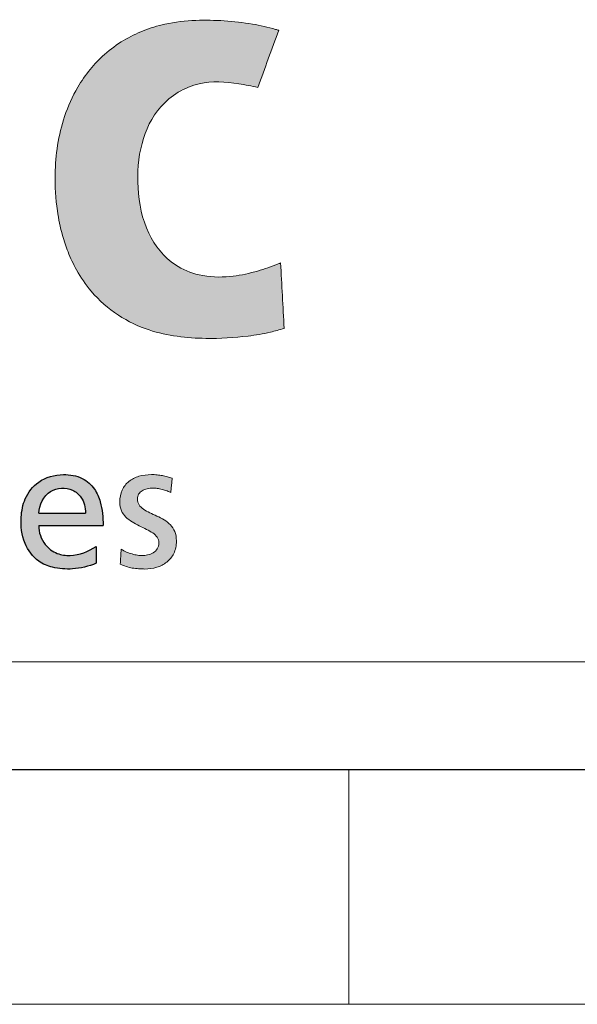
# Model space of a CAD drawing. Header units: millimetres. Extents: x 0 to 1392, y 0 to 716.
# Tile 24 of 29: x 1243 to 1255, y 292 to 314. Entities that reach past the tile are written whole.
import ezdxf

# ---------------------------------------------------------------- set-up
doc = ezdxf.new("R2010")
doc.units = ezdxf.units.MM
doc.header["$LTSCALE"] = 0.25
doc.layers.add('FORMAT', color=7, linetype='Continuous')

# ---------------------------------------------------------------- blocks, each defined once
blk = doc.blocks.new('cajetin')
at = {"color": 7, "linetype": 'Continuous', "lineweight": 18}
for p, q in [((853.5, 7.5), (7.5, 7.5)), ((655.5, 7.5), (655.5, 0)), ((861, 0), (0, 0))]:
    blk.add_line(p, q, dxfattribs=at)
blk = doc.blocks.new('LOGO_sombreado')
at = {"linetype": 'Continuous'}
h = blk.add_hatch(color=7, dxfattribs=at)
edge = h.paths.add_edge_path(flags=0)
edge.add_spline(control_points=[(46.534, 8.5), (46.5, 8.486), (46.321, 8.411), (45.965, 8.295), (45.418, 8.182), (44.827, 8.203), (44.167, 8.47), (43.636, 9.14), (43.456, 10.084), (43.519, 11.033), (43.925, 11.903), (44.748, 12.402), (45.506, 12.351), (45.916, 12.267), (46.05, 12.239)], knot_values=[2, 2, 2, 2, 2.013484, 2.070868, 2.135998, 2.215861, 2.282575, 2.389366, 2.510036, 2.625335, 2.731713, 2.847289, 2.949965, 3, 3, 3, 3], weights=[1, 1, 1, 1, 1, 1, 1, 1, 1, 1, 1, 1, 1, 1, 1], degree=3, periodic=0)
edge.add_line((46.05, 12.239), (46.496, 13.456))
edge.add_spline(control_points=[(46.496, 13.456), (46.473, 13.463), (46.288, 13.516), (45.904, 13.604), (45.334, 13.664), (44.709, 13.682), (44.125, 13.616), (43.608, 13.46), (43.17, 13.245), (42.788, 12.964), (42.461, 12.623), (42.16, 12.187), (41.919, 11.643), (41.768, 11.014), (41.713, 10.336), (41.752, 9.688), (41.864, 9.135), (42.004, 8.715), (42.196, 8.307), (42.526, 7.823), (43.047, 7.363), (43.876, 6.97), (44.839, 6.864), (45.705, 6.912), (46.261, 7.003), (46.512, 7.076), (46.61, 7.105)], knot_values=[0, 0, 0, 0, 0.005207, 0.041752, 0.085467, 0.129316, 0.17742, 0.21242, 0.246106, 0.282735, 0.314918, 0.348182, 0.397515, 0.443076, 0.488082, 0.544788, 0.583504, 0.610174, 0.640875, 0.681066, 0.736716, 0.78949, 0.877914, 0.943285, 0.977973, 1, 1, 1, 1], weights=[1, 1, 1, 1, 1, 1, 1, 1, 1, 1, 1, 1, 1, 1, 1, 1, 1, 1, 1, 1, 1, 1, 1, 1, 1, 1, 1], degree=3, periodic=0)
edge.add_line((46.61, 7.105), (46.534, 8.5))
h = blk.add_hatch(color=7, dxfattribs=at)
edge = h.paths.add_edge_path(flags=0)
edge.add_spline(control_points=[(44.115, 3.64), (44.147, 3.629), (44.175, 3.617), (44.194, 3.605)], knot_values=[37.00004, 37.00004, 37.00004, 37.00004, 38.00004, 38.00004, 38.00004, 38.00004], weights=[1, 1, 1, 1], degree=3, periodic=0)
edge.add_line((44.194, 3.605), (44.202, 3.682))
edge.add_line((44.202, 3.682), (44.21, 3.759))
edge.add_line((44.21, 3.759), (44.218, 3.836))
edge.add_line((44.218, 3.836), (44.225, 3.913))
edge.add_spline(control_points=[(44.225, 3.913), (44.19, 3.924), (44.156, 3.934), (44.121, 3.943)], knot_values=[3, 3, 3, 3, 4, 4, 4, 4], weights=[1, 1, 1, 1], degree=3, periodic=0)
edge.add_spline(control_points=[(44.121, 3.943), (44.086, 3.952), (44.051, 3.96), (44.015, 3.966)], knot_values=[4, 4, 4, 4, 5, 5, 5, 5], weights=[1, 1, 1, 1], degree=3, periodic=0)
edge.add_arc((43.771, 2.663), 1.326, 79.4134, 84.2741)
edge.add_arc((43.784, 2.765), 1.224, 84.4183, 90.0189)
edge.add_spline(control_points=[(43.784, 3.988), (43.689, 3.988), (43.599, 3.976), (43.517, 3.952)], knot_values=[0, 0, 0, 0, 1, 1, 1, 1], weights=[1, 1, 1, 1], degree=3, periodic=0)
edge.add_spline(control_points=[(43.517, 3.952), (43.436, 3.928), (43.363, 3.891), (43.302, 3.842)], knot_values=[1, 1, 1, 1, 2, 2, 2, 2], weights=[1, 1, 1, 1], degree=3, periodic=0)
edge.add_spline(control_points=[(43.302, 3.842), (43.242, 3.793), (43.193, 3.732), (43.159, 3.658)], knot_values=[2, 2, 2, 2, 3, 3, 3, 3], weights=[1, 1, 1, 1], degree=3, periodic=0)
edge.add_spline(control_points=[(43.159, 3.658), (43.125, 3.584), (43.107, 3.497), (43.107, 3.397), (43.107, 3.262), (43.158, 3.163), (43.237, 3.085)], knot_values=[3, 3, 3, 3, 4, 4, 4, 5, 5, 5, 5], weights=[1, 1, 1, 1, 1, 1, 1], degree=3, periodic=0)
edge.add_spline(control_points=[(43.237, 3.085), (43.315, 3.006), (43.419, 2.949), (43.523, 2.897)], knot_values=[5, 5, 5, 5, 6, 6, 6, 6], weights=[1, 1, 1, 1], degree=3, periodic=0)
edge.add_spline(control_points=[(43.523, 2.897), (43.627, 2.845), (43.731, 2.799), (43.809, 2.745)], knot_values=[6, 6, 6, 6, 7, 7, 7, 7], weights=[1, 1, 1, 1], degree=3, periodic=0)
edge.add_spline(control_points=[(43.809, 2.745), (43.887, 2.69), (43.939, 2.626), (43.939, 2.538), (43.939, 2.486), (43.926, 2.443), (43.905, 2.408)], knot_values=[7, 7, 7, 7, 8, 8, 8, 9, 9, 9, 9], weights=[1, 1, 1, 1, 1, 1, 1], degree=3, periodic=0)
edge.add_spline(control_points=[(43.905, 2.408), (43.884, 2.372), (43.854, 2.344), (43.783, 2.302), (43.743, 2.287), (43.701, 2.277)], knot_values=[9, 9, 9, 9, 10, 10, 11, 11, 11, 11], weights=[1, 1, 1, 1, 1, 1], degree=3, periodic=0)
edge.add_spline(control_points=[(43.701, 2.277), (43.66, 2.268), (43.617, 2.263), (43.577, 2.263), (43.551, 2.263), (43.52, 2.266), (43.485, 2.272)], knot_values=[11, 11, 11, 11, 12, 12, 12, 13, 13, 13, 13], weights=[1, 1, 1, 1, 1, 1, 1], degree=3, periodic=0)
edge.add_spline(control_points=[(43.485, 2.272), (43.449, 2.277), (43.411, 2.286), (43.371, 2.297)], knot_values=[13, 13, 13, 13, 14, 14, 14, 14], weights=[1, 1, 1, 1], degree=3, periodic=0)
edge.add_spline(control_points=[(43.371, 2.297), (43.331, 2.308), (43.29, 2.322), (43.25, 2.339)], knot_values=[14, 14, 14, 14, 15, 15, 15, 15], weights=[1, 1, 1, 1], degree=3, periodic=0)
edge.add_spline(control_points=[(43.25, 2.339), (43.21, 2.356), (43.171, 2.376), (43.136, 2.399)], knot_values=[15, 15, 15, 15, 16, 16, 16, 16], weights=[1, 1, 1, 1], degree=3, periodic=0)
edge.add_line((43.136, 2.399), (43.127, 2.241))
edge.add_line((43.127, 2.241), (43.118, 2.082))
edge.add_spline(control_points=[(43.118, 2.082), (43.158, 2.061), (43.2, 2.044), (43.243, 2.03)], knot_values=[18.00004, 18.00004, 18.00004, 18.00004, 19.00004, 19.00004, 19.00004, 19.00004], weights=[1, 1, 1, 1], degree=3, periodic=0)
edge.add_spline(control_points=[(43.243, 2.03), (43.286, 2.016), (43.329, 2.005), (43.418, 1.99), (43.463, 1.985), (43.509, 1.982)], knot_values=[19.00004, 19.00004, 19.00004, 19.00004, 20.00004, 20.00004, 21.00004, 21.00004, 21.00004, 21.00004], weights=[1, 1, 1, 1, 1, 1], degree=3, periodic=0)
edge.add_spline(control_points=[(43.509, 1.982), (43.554, 1.979), (43.599, 1.977), (43.644, 1.977), (43.73, 1.977), (43.815, 1.989), (43.894, 2.013)], knot_values=[21.00004, 21.00004, 21.00004, 21.00004, 22.00004, 22.00004, 22.00004, 23.00004, 23.00004, 23.00004, 23.00004], weights=[1, 1, 1, 1, 1, 1, 1], degree=3, periodic=0)
edge.add_spline(control_points=[(43.894, 2.013), (43.973, 2.037), (44.046, 2.074), (44.108, 2.123)], knot_values=[23.00004, 23.00004, 23.00004, 23.00004, 24.00004, 24.00004, 24.00004, 24.00004], weights=[1, 1, 1, 1], degree=3, periodic=0)
edge.add_spline(control_points=[(44.108, 2.123), (44.171, 2.172), (44.222, 2.234), (44.258, 2.309)], knot_values=[24.00004, 24.00004, 24.00004, 24.00004, 25.00004, 25.00004, 25.00004, 25.00004], weights=[1, 1, 1, 1], degree=3, periodic=0)
edge.add_spline(control_points=[(44.258, 2.309), (44.294, 2.385), (44.315, 2.473), (44.315, 2.576), (44.315, 2.729), (44.263, 2.838), (44.185, 2.919)], knot_values=[25.00004, 25.00004, 25.00004, 25.00004, 26.00004, 26.00004, 26.00004, 27.00004, 27.00004, 27.00004, 27.00004], weights=[1, 1, 1, 1, 1, 1, 1], degree=3, periodic=0)
edge.add_spline(control_points=[(44.185, 2.919), (44.107, 3.001), (44.003, 3.057), (43.899, 3.106)], knot_values=[27.00004, 27.00004, 27.00004, 27.00004, 28.00004, 28.00004, 28.00004, 28.00004], weights=[1, 1, 1, 1], degree=3, periodic=0)
edge.add_spline(control_points=[(43.899, 3.106), (43.795, 3.154), (43.691, 3.196), (43.613, 3.25)], knot_values=[28.00004, 28.00004, 28.00004, 28.00004, 29.00004, 29.00004, 29.00004, 29.00004], weights=[1, 1, 1, 1], degree=3, periodic=0)
edge.add_spline(control_points=[(43.613, 3.25), (43.535, 3.304), (43.483, 3.371), (43.483, 3.469), (43.483, 3.508), (43.493, 3.543), (43.51, 3.572)], knot_values=[29.00004, 29.00004, 29.00004, 29.00004, 30.00004, 30.00004, 30.00004, 31.00004, 31.00004, 31.00004, 31.00004], weights=[1, 1, 1, 1, 1, 1, 1], degree=3, periodic=0)
edge.add_spline(control_points=[(43.51, 3.572), (43.528, 3.602), (43.553, 3.626), (43.585, 3.645)], knot_values=[31.00004, 31.00004, 31.00004, 31.00004, 32.00004, 32.00004, 32.00004, 32.00004], weights=[1, 1, 1, 1], degree=3, periodic=0)
edge.add_spline(control_points=[(43.585, 3.645), (43.616, 3.664), (43.652, 3.679), (43.693, 3.688)], knot_values=[32.00004, 32.00004, 32.00004, 32.00004, 33.00004, 33.00004, 33.00004, 33.00004], weights=[1, 1, 1, 1], degree=3, periodic=0)
edge.add_spline(control_points=[(43.693, 3.688), (43.733, 3.698), (43.777, 3.702), (43.822, 3.702), (43.843, 3.702), (43.871, 3.699), (43.904, 3.694)], knot_values=[33.00004, 33.00004, 33.00004, 33.00004, 34.00004, 34.00004, 34.00004, 35.00004, 35.00004, 35.00004, 35.00004], weights=[1, 1, 1, 1, 1, 1, 1], degree=3, periodic=0)
edge.add_spline(control_points=[(43.904, 3.694), (43.937, 3.689), (43.973, 3.681), (44.01, 3.672)], knot_values=[35.00004, 35.00004, 35.00004, 35.00004, 36.00004, 36.00004, 36.00004, 36.00004], weights=[1, 1, 1, 1], degree=3, periodic=0)
edge.add_spline(control_points=[(44.01, 3.672), (44.046, 3.663), (44.082, 3.652), (44.115, 3.64)], knot_values=[36.00004, 36.00004, 36.00004, 36.00004, 37.00004, 37.00004, 37.00004, 37.00004], weights=[1, 1, 1, 1], degree=3, periodic=0)
h = blk.add_hatch(color=7, dxfattribs=at)
edge = h.paths.add_edge_path(flags=0)
edge.add_spline(control_points=[(44.115, 3.64), (44.147, 3.629), (44.175, 3.617), (44.194, 3.605)], knot_values=[37.00004, 37.00004, 37.00004, 37.00004, 38.00004, 38.00004, 38.00004, 38.00004], weights=[1, 1, 1, 1], degree=3, periodic=0)
edge.add_line((44.194, 3.605), (44.202, 3.682))
edge.add_line((44.202, 3.682), (44.21, 3.759))
edge.add_line((44.21, 3.759), (44.218, 3.836))
edge.add_line((44.218, 3.836), (44.225, 3.913))
edge.add_spline(control_points=[(44.225, 3.913), (44.19, 3.924), (44.156, 3.934), (44.121, 3.943)], knot_values=[3, 3, 3, 3, 4, 4, 4, 4], weights=[1, 1, 1, 1], degree=3, periodic=0)
edge.add_spline(control_points=[(44.121, 3.943), (44.086, 3.952), (44.051, 3.96), (44.015, 3.966)], knot_values=[4, 4, 4, 4, 5, 5, 5, 5], weights=[1, 1, 1, 1], degree=3, periodic=0)
edge.add_arc((43.771, 2.663), 1.326, 79.4134, 84.2741)
edge.add_arc((43.784, 2.765), 1.224, 84.4183, 90.0189)
edge.add_spline(control_points=[(43.784, 3.988), (43.689, 3.988), (43.599, 3.976), (43.517, 3.952)], knot_values=[0, 0, 0, 0, 1, 1, 1, 1], weights=[1, 1, 1, 1], degree=3, periodic=0)
edge.add_spline(control_points=[(43.517, 3.952), (43.436, 3.928), (43.363, 3.891), (43.302, 3.842)], knot_values=[1, 1, 1, 1, 2, 2, 2, 2], weights=[1, 1, 1, 1], degree=3, periodic=0)
edge.add_spline(control_points=[(43.302, 3.842), (43.242, 3.793), (43.193, 3.732), (43.159, 3.658)], knot_values=[2, 2, 2, 2, 3, 3, 3, 3], weights=[1, 1, 1, 1], degree=3, periodic=0)
edge.add_spline(control_points=[(43.159, 3.658), (43.125, 3.584), (43.107, 3.497), (43.107, 3.397), (43.107, 3.262), (43.158, 3.163), (43.237, 3.085)], knot_values=[3, 3, 3, 3, 4, 4, 4, 5, 5, 5, 5], weights=[1, 1, 1, 1, 1, 1, 1], degree=3, periodic=0)
edge.add_spline(control_points=[(43.237, 3.085), (43.315, 3.006), (43.419, 2.949), (43.523, 2.897)], knot_values=[5, 5, 5, 5, 6, 6, 6, 6], weights=[1, 1, 1, 1], degree=3, periodic=0)
edge.add_spline(control_points=[(43.523, 2.897), (43.627, 2.845), (43.731, 2.799), (43.809, 2.745)], knot_values=[6, 6, 6, 6, 7, 7, 7, 7], weights=[1, 1, 1, 1], degree=3, periodic=0)
edge.add_spline(control_points=[(43.809, 2.745), (43.887, 2.69), (43.939, 2.626), (43.939, 2.538), (43.939, 2.486), (43.926, 2.443), (43.905, 2.408)], knot_values=[7, 7, 7, 7, 8, 8, 8, 9, 9, 9, 9], weights=[1, 1, 1, 1, 1, 1, 1], degree=3, periodic=0)
edge.add_spline(control_points=[(43.905, 2.408), (43.884, 2.372), (43.854, 2.344), (43.783, 2.302), (43.743, 2.287), (43.701, 2.277)], knot_values=[9, 9, 9, 9, 10, 10, 11, 11, 11, 11], weights=[1, 1, 1, 1, 1, 1], degree=3, periodic=0)
edge.add_spline(control_points=[(43.701, 2.277), (43.66, 2.268), (43.617, 2.263), (43.577, 2.263), (43.551, 2.263), (43.52, 2.266), (43.485, 2.272)], knot_values=[11, 11, 11, 11, 12, 12, 12, 13, 13, 13, 13], weights=[1, 1, 1, 1, 1, 1, 1], degree=3, periodic=0)
edge.add_spline(control_points=[(43.485, 2.272), (43.449, 2.277), (43.411, 2.286), (43.371, 2.297)], knot_values=[13, 13, 13, 13, 14, 14, 14, 14], weights=[1, 1, 1, 1], degree=3, periodic=0)
edge.add_spline(control_points=[(43.371, 2.297), (43.331, 2.308), (43.29, 2.322), (43.25, 2.339)], knot_values=[14, 14, 14, 14, 15, 15, 15, 15], weights=[1, 1, 1, 1], degree=3, periodic=0)
edge.add_spline(control_points=[(43.25, 2.339), (43.21, 2.356), (43.171, 2.376), (43.136, 2.399)], knot_values=[15, 15, 15, 15, 16, 16, 16, 16], weights=[1, 1, 1, 1], degree=3, periodic=0)
edge.add_line((43.136, 2.399), (43.127, 2.241))
edge.add_line((43.127, 2.241), (43.118, 2.082))
edge.add_spline(control_points=[(43.118, 2.082), (43.158, 2.061), (43.2, 2.044), (43.243, 2.03)], knot_values=[18.00004, 18.00004, 18.00004, 18.00004, 19.00004, 19.00004, 19.00004, 19.00004], weights=[1, 1, 1, 1], degree=3, periodic=0)
edge.add_spline(control_points=[(43.243, 2.03), (43.286, 2.016), (43.329, 2.005), (43.418, 1.99), (43.463, 1.985), (43.509, 1.982)], knot_values=[19.00004, 19.00004, 19.00004, 19.00004, 20.00004, 20.00004, 21.00004, 21.00004, 21.00004, 21.00004], weights=[1, 1, 1, 1, 1, 1], degree=3, periodic=0)
edge.add_spline(control_points=[(43.509, 1.982), (43.554, 1.979), (43.599, 1.977), (43.644, 1.977), (43.73, 1.977), (43.815, 1.989), (43.894, 2.013)], knot_values=[21.00004, 21.00004, 21.00004, 21.00004, 22.00004, 22.00004, 22.00004, 23.00004, 23.00004, 23.00004, 23.00004], weights=[1, 1, 1, 1, 1, 1, 1], degree=3, periodic=0)
edge.add_spline(control_points=[(43.894, 2.013), (43.973, 2.037), (44.046, 2.074), (44.108, 2.123)], knot_values=[23.00004, 23.00004, 23.00004, 23.00004, 24.00004, 24.00004, 24.00004, 24.00004], weights=[1, 1, 1, 1], degree=3, periodic=0)
edge.add_spline(control_points=[(44.108, 2.123), (44.171, 2.172), (44.222, 2.234), (44.258, 2.309)], knot_values=[24.00004, 24.00004, 24.00004, 24.00004, 25.00004, 25.00004, 25.00004, 25.00004], weights=[1, 1, 1, 1], degree=3, periodic=0)
edge.add_spline(control_points=[(44.258, 2.309), (44.294, 2.385), (44.315, 2.473), (44.315, 2.576), (44.315, 2.729), (44.263, 2.838), (44.185, 2.919)], knot_values=[25.00004, 25.00004, 25.00004, 25.00004, 26.00004, 26.00004, 26.00004, 27.00004, 27.00004, 27.00004, 27.00004], weights=[1, 1, 1, 1, 1, 1, 1], degree=3, periodic=0)
edge.add_spline(control_points=[(44.185, 2.919), (44.107, 3.001), (44.003, 3.057), (43.899, 3.106)], knot_values=[27.00004, 27.00004, 27.00004, 27.00004, 28.00004, 28.00004, 28.00004, 28.00004], weights=[1, 1, 1, 1], degree=3, periodic=0)
edge.add_spline(control_points=[(43.899, 3.106), (43.795, 3.154), (43.691, 3.196), (43.613, 3.25)], knot_values=[28.00004, 28.00004, 28.00004, 28.00004, 29.00004, 29.00004, 29.00004, 29.00004], weights=[1, 1, 1, 1], degree=3, periodic=0)
edge.add_spline(control_points=[(43.613, 3.25), (43.535, 3.304), (43.483, 3.371), (43.483, 3.469), (43.483, 3.508), (43.493, 3.543), (43.51, 3.572)], knot_values=[29.00004, 29.00004, 29.00004, 29.00004, 30.00004, 30.00004, 30.00004, 31.00004, 31.00004, 31.00004, 31.00004], weights=[1, 1, 1, 1, 1, 1, 1], degree=3, periodic=0)
edge.add_spline(control_points=[(43.51, 3.572), (43.528, 3.602), (43.553, 3.626), (43.585, 3.645)], knot_values=[31.00004, 31.00004, 31.00004, 31.00004, 32.00004, 32.00004, 32.00004, 32.00004], weights=[1, 1, 1, 1], degree=3, periodic=0)
edge.add_spline(control_points=[(43.585, 3.645), (43.616, 3.664), (43.652, 3.679), (43.693, 3.688)], knot_values=[32.00004, 32.00004, 32.00004, 32.00004, 33.00004, 33.00004, 33.00004, 33.00004], weights=[1, 1, 1, 1], degree=3, periodic=0)
edge.add_spline(control_points=[(43.693, 3.688), (43.733, 3.698), (43.777, 3.702), (43.822, 3.702), (43.843, 3.702), (43.871, 3.699), (43.904, 3.694)], knot_values=[33.00004, 33.00004, 33.00004, 33.00004, 34.00004, 34.00004, 34.00004, 35.00004, 35.00004, 35.00004, 35.00004], weights=[1, 1, 1, 1, 1, 1, 1], degree=3, periodic=0)
edge.add_spline(control_points=[(43.904, 3.694), (43.937, 3.689), (43.973, 3.681), (44.01, 3.672)], knot_values=[35.00004, 35.00004, 35.00004, 35.00004, 36.00004, 36.00004, 36.00004, 36.00004], weights=[1, 1, 1, 1], degree=3, periodic=0)
edge.add_spline(control_points=[(44.01, 3.672), (44.046, 3.663), (44.082, 3.652), (44.115, 3.64)], knot_values=[36.00004, 36.00004, 36.00004, 36.00004, 37.00004, 37.00004, 37.00004, 37.00004], weights=[1, 1, 1, 1], degree=3, periodic=0)
at = {"layer": 'FORMAT'}
h = blk.add_hatch(color=256, dxfattribs=at)
edge = h.paths.add_edge_path(flags=0)
edge.add_spline(control_points=[(42.752, 2.904), (42.752, 3.074), (42.73, 3.344), (42.58, 3.705), (42.303, 3.948), (41.859, 4.021), (41.373, 3.895), (41.07, 3.501), (40.98, 3.029), (41.032, 2.537), (41.317, 2.144), (41.705, 1.986), (42.134, 1.959), (42.446, 2.032), (42.605, 2.101)], knot_values=[0, 0, 0, 0, 0.09648, 0.152405, 0.218062, 0.295923, 0.399434, 0.486993, 0.561533, 0.668927, 0.759756, 0.820351, 0.901397, 1, 1, 1, 1], weights=[1, 1, 1, 1, 1, 1, 1, 1, 1, 1, 1, 1, 1, 1, 1], degree=3, periodic=0)
edge.add_line((42.605, 2.101), (42.605, 2.455))
edge.add_spline(control_points=[(42.605, 2.455), (42.439, 2.355), (42.158, 2.232), (41.754, 2.291), (41.464, 2.506), (41.379, 2.759), (41.381, 2.904)], knot_values=[0, 0, 0, 0, 0.364517, 0.537077, 0.732789, 1, 1, 1, 1], weights=[1, 1, 1, 1, 1, 1, 1], degree=3, periodic=0)
edge.add_line((41.381, 2.904), (42.752, 2.904))
edge = h.paths.add_edge_path(flags=0)
edge.add_line((42.376, 3.167), (41.381, 3.167))
edge.add_spline(control_points=[(41.381, 3.167), (41.396, 3.338), (41.52, 3.623), (41.862, 3.719), (42.108, 3.682), (42.33, 3.489), (42.376, 3.285), (42.376, 3.167)], knot_values=[0, 0, 0, 0, 0.333684, 0.482957, 0.632522, 0.77884, 1, 1, 1, 1], weights=[1, 1, 1, 1, 1, 1, 1, 1], degree=3, periodic=0)
at = {"color": 7, "linetype": 'Continuous', "lineweight": 18}
blk.add_line((0, 0), (72.5, 0), dxfattribs=at)
for centre, radius, start, end in [((43.784, 2.765), 1.224, 84.4183, 90.0189), ((43.771, 2.663), 1.326, 79.4134, 84.2741)]:
    blk.add_arc(centre, radius, start, end, dxfattribs=at)
at = {"color": 8, "linetype": 'Continuous', "lineweight": 0}
for points, knots in [([(46.496, 13.456), (46.473, 13.463), (46.288, 13.516), (45.904, 13.604), (45.334, 13.664), (44.709, 13.682), (44.125, 13.616), (43.608, 13.46), (43.17, 13.245), (42.788, 12.964), (42.461, 12.623), (42.16, 12.187), (41.919, 11.643), (41.768, 11.014), (41.713, 10.336), (41.752, 9.688), (41.864, 9.135), (42.004, 8.715), (42.196, 8.307), (42.526, 7.823), (43.047, 7.363), (43.876, 6.97), (44.839, 6.864), (45.705, 6.912), (46.261, 7.003), (46.512, 7.076), (46.61, 7.105)], [0, 0, 0, 0, 0.005207, 0.041752, 0.085467, 0.129316, 0.17742, 0.21242, 0.246106, 0.282735, 0.314918, 0.348182, 0.397515, 0.443076, 0.488082, 0.544788, 0.583504, 0.610174, 0.640875, 0.681066, 0.736716, 0.78949, 0.877914, 0.943285, 0.977973, 1, 1, 1, 1]), ([(46.534, 8.5), (46.5, 8.486), (46.321, 8.411), (45.965, 8.295), (45.418, 8.182), (44.827, 8.203), (44.167, 8.47), (43.636, 9.14), (43.456, 10.084), (43.519, 11.033), (43.925, 11.903), (44.748, 12.402), (45.506, 12.351), (45.916, 12.267), (46.05, 12.239)], [2, 2, 2, 2, 2.013484, 2.070868, 2.135998, 2.215861, 2.282575, 2.389366, 2.510036, 2.625335, 2.731713, 2.847289, 2.949965, 3, 3, 3, 3]), ([(43.159, 3.658), (43.125, 3.584), (43.107, 3.497), (43.107, 3.397), (43.107, 3.262), (43.158, 3.163), (43.237, 3.085)], [3, 3, 3, 3, 4, 4, 4, 5, 5, 5, 5]), ([(43.613, 3.25), (43.535, 3.304), (43.483, 3.371), (43.483, 3.469), (43.483, 3.508), (43.493, 3.543), (43.51, 3.572)], [29.00004, 29.00004, 29.00004, 29.00004, 30.00004, 30.00004, 30.00004, 31.00004, 31.00004, 31.00004, 31.00004]), ([(43.693, 3.688), (43.733, 3.698), (43.777, 3.702), (43.822, 3.702), (43.843, 3.702), (43.871, 3.699), (43.904, 3.694)], [33.00004, 33.00004, 33.00004, 33.00004, 34.00004, 34.00004, 34.00004, 35.00004, 35.00004, 35.00004, 35.00004]), ([(43.809, 2.745), (43.887, 2.69), (43.939, 2.626), (43.939, 2.538), (43.939, 2.486), (43.926, 2.443), (43.905, 2.408)], [7, 7, 7, 7, 8, 8, 8, 9, 9, 9, 9]), ([(44.258, 2.309), (44.294, 2.385), (44.315, 2.473), (44.315, 2.576), (44.315, 2.729), (44.263, 2.838), (44.185, 2.919)], [25.00004, 25.00004, 25.00004, 25.00004, 26.00004, 26.00004, 26.00004, 27.00004, 27.00004, 27.00004, 27.00004]), ([(43.905, 2.408), (43.884, 2.372), (43.854, 2.344), (43.783, 2.302), (43.743, 2.287), (43.701, 2.277)], [9, 9, 9, 9, 10, 10, 11, 11, 11, 11]), ([(43.701, 2.277), (43.66, 2.268), (43.617, 2.263), (43.577, 2.263), (43.551, 2.263), (43.52, 2.266), (43.485, 2.272)], [11, 11, 11, 11, 12, 12, 12, 13, 13, 13, 13]), ([(43.243, 2.03), (43.286, 2.016), (43.329, 2.005), (43.418, 1.99), (43.463, 1.985), (43.509, 1.982)], [19.00004, 19.00004, 19.00004, 19.00004, 20.00004, 20.00004, 21.00004, 21.00004, 21.00004, 21.00004]), ([(43.509, 1.982), (43.554, 1.979), (43.599, 1.977), (43.644, 1.977), (43.73, 1.977), (43.815, 1.989), (43.894, 2.013)], [21.00004, 21.00004, 21.00004, 21.00004, 22.00004, 22.00004, 22.00004, 23.00004, 23.00004, 23.00004, 23.00004])]:
    blk.add_open_spline(points, degree=3, knots=knots, dxfattribs=at)
for points in [[(46.05, 12.239), (46.198, 12.645), (46.347, 13.05), (46.496, 13.456)], [(46.61, 7.105), (46.585, 7.57), (46.559, 8.035), (46.534, 8.5)], [(43.784, 3.988), (43.689, 3.988), (43.599, 3.976), (43.517, 3.952)], [(43.302, 3.842), (43.242, 3.793), (43.193, 3.732), (43.159, 3.658)], [(43.517, 3.952), (43.436, 3.928), (43.363, 3.891), (43.302, 3.842)], [(44.121, 3.943), (44.086, 3.952), (44.051, 3.96), (44.015, 3.966)], [(44.225, 3.913), (44.19, 3.924), (44.156, 3.934), (44.121, 3.943)], [(44.21, 3.759), (44.212, 3.785), (44.215, 3.81), (44.218, 3.836)], [(44.218, 3.836), (44.22, 3.862), (44.223, 3.888), (44.225, 3.913)], [(43.51, 3.572), (43.528, 3.602), (43.553, 3.626), (43.585, 3.645)], [(43.585, 3.645), (43.616, 3.664), (43.652, 3.679), (43.693, 3.688)], [(43.904, 3.694), (43.937, 3.689), (43.973, 3.681), (44.01, 3.672)], [(44.01, 3.672), (44.046, 3.663), (44.082, 3.652), (44.115, 3.64)], [(44.115, 3.64), (44.147, 3.629), (44.175, 3.617), (44.194, 3.605)], [(44.194, 3.605), (44.197, 3.63), (44.2, 3.656), (44.202, 3.682)], [(44.202, 3.682), (44.205, 3.707), (44.207, 3.733), (44.21, 3.759)], [(43.899, 3.106), (43.795, 3.154), (43.691, 3.196), (43.613, 3.25)], [(43.237, 3.085), (43.315, 3.006), (43.419, 2.949), (43.523, 2.897)], [(44.185, 2.919), (44.107, 3.001), (44.003, 3.057), (43.899, 3.106)], [(43.523, 2.897), (43.627, 2.845), (43.731, 2.799), (43.809, 2.745)], [(43.136, 2.399), (43.133, 2.346), (43.13, 2.293), (43.127, 2.241)], [(43.25, 2.339), (43.21, 2.356), (43.171, 2.376), (43.136, 2.399)], [(43.371, 2.297), (43.331, 2.308), (43.29, 2.322), (43.25, 2.339)], [(44.108, 2.123), (44.171, 2.172), (44.222, 2.234), (44.258, 2.309)], [(43.127, 2.241), (43.124, 2.188), (43.121, 2.135), (43.118, 2.082)], [(43.485, 2.272), (43.449, 2.277), (43.411, 2.286), (43.371, 2.297)], [(43.894, 2.013), (43.973, 2.037), (44.046, 2.074), (44.108, 2.123)], [(43.118, 2.082), (43.158, 2.061), (43.2, 2.044), (43.243, 2.03)]]:
    blk.add_open_spline(points, degree=3, dxfattribs=at)
at = {"layer": 'FORMAT', "color": 7}
for p, q in [((41.381, 3.167), (42.376, 3.167)), ((41.381, 2.904), (42.752, 2.904)), ((42.605, 2.455), (42.605, 2.101))]:
    blk.add_line(p, q, dxfattribs=at)
for points, knots in [([(42.605, 2.101), (42.446, 2.032), (42.134, 1.959), (41.705, 1.986), (41.317, 2.144), (41.032, 2.537), (40.98, 3.029), (41.07, 3.501), (41.373, 3.895), (41.859, 4.021), (42.303, 3.948), (42.58, 3.705), (42.73, 3.344), (42.752, 3.074), (42.752, 2.904)], [0, 0, 0, 0, 0.098603, 0.179649, 0.240244, 0.331073, 0.438467, 0.513007, 0.600566, 0.704077, 0.781938, 0.847595, 0.90352, 1, 1, 1, 1]), ([(41.381, 3.167), (41.396, 3.338), (41.52, 3.623), (41.862, 3.719), (42.108, 3.682), (42.33, 3.489), (42.376, 3.285), (42.376, 3.167)], [0, 0, 0, 0, 0.333684, 0.482957, 0.632522, 0.77884, 1, 1, 1, 1]), ([(41.381, 2.904), (41.379, 2.759), (41.464, 2.506), (41.754, 2.291), (42.158, 2.232), (42.439, 2.355), (42.605, 2.455)], [0, 0, 0, 0, 0.267211, 0.462923, 0.635483, 1, 1, 1, 1])]:
    blk.add_open_spline(points, degree=3, knots=knots, dxfattribs=at)

msp = doc.modelspace()

# ---------------------------------------------------------------- linework, layer by layer
at = {"color": 7, "linetype": 'Continuous', "lineweight": 18}
msp.add_line((1200.554, 297.092), (1386.826, 297.092), dxfattribs=at)

# ---------------------------------------------------------------- block references
at = {"xscale": 0.689895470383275, "yscale": 0.689895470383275, "zscale": 0.689895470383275}
msp.add_blockref('cajetin', (798, 291.917), dxfattribs=at)
at = {"color": 7, "linetype": 'Continuous', "xscale": 1.034843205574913, "yscale": 1.034843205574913, "zscale": 1.034843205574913}
msp.add_blockref('LOGO_sombreado', (1200.564, 299.47), dxfattribs=at)

doc.saveas('drawing.dxf')
